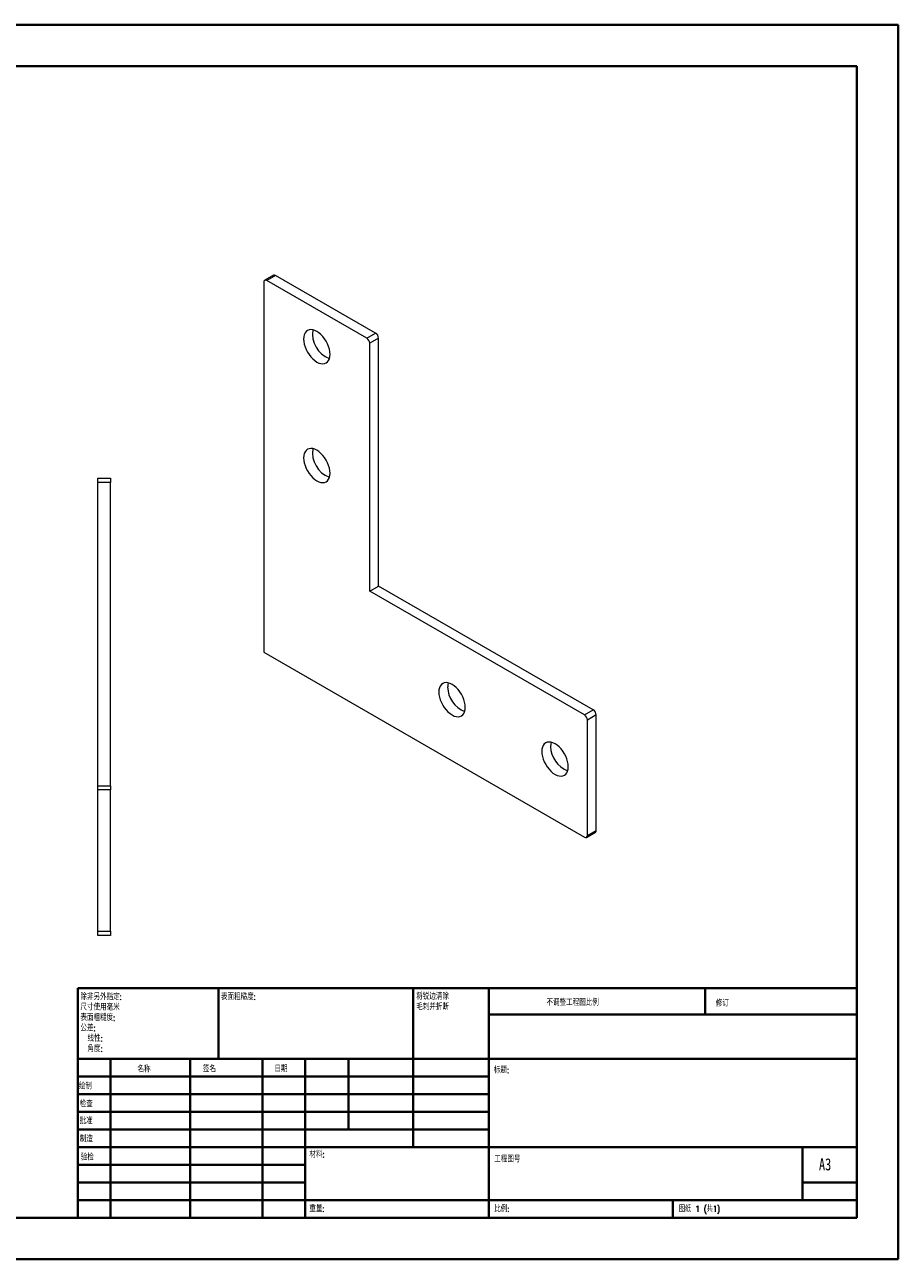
# Model space of a CAD drawing. Header units: millimetres. Extents: x 0 to 420, y 0 to 297.
# Tile 2 of 2: x 210 to 420, y 0 to 297. Entities that reach past the tile are written whole.
import ezdxf

# ---------------------------------------------------------------- set-up
doc = ezdxf.new("R2010")
doc.units = ezdxf.units.MM
doc.styles.add('SLDTEXTSTYLE0', font='TXT', dxfattribs={"width": 0.75, "bigfont": 'bigfont'})
doc.styles.add('SLDTEXTSTYLE1', font='TXT', dxfattribs={"width": 0.75})
doc.styles.add('SLDTEXTSTYLE2', font='TXT', dxfattribs={"width": 0.694444, "bigfont": 'bigfont'})

# ---------------------------------------------------------------- blocks, each defined once
blk = doc.blocks.new('SW_NOTE_0')
at = {"color": 0, "linetype": 'Continuous', "lineweight": 0, "char_height": 1.5, "attachment_point": 1, "style": 'SLDTEXTSTYLE0'}
for s, insert in [('\\M+18FAB锐边\\M+190B4\\M+18F9C', (0, 1.93)), ('\\M+196D1\\M+18E68\\M+19BF3\\M+190DC\\M+19266', (0, -0.57))]:
    blk.add_mtext(s, dxfattribs=dict(at, insert=insert))
blk = doc.blocks.new('SW_NOTE_1')
at = {"color": 0, "linetype": 'Continuous', "lineweight": 0, "char_height": 1.5, "attachment_point": 1, "style": 'SLDTEXTSTYLE0'}
for s, insert in [('\\M+18F9C\\M+194F1另\\M+18A4F\\M+18E77\\M+192E8:', (0, 1.93)), ('\\M+18EDA\\M+190A1\\M+18E67\\M+19770\\M+19F7C\\M+195C4', (0, -0.57)), ('\\M+1955C\\M+196CA\\M+19165糙\\M+19378:', (0, -3.07)), ('\\M+18CF6\\M+18DB7:', (0, -5.57)), ('线\\M+190AB:', (1.69, -8.07)), ('\\M+18A70\\M+19378:', (1.69, -10.57))]:
    blk.add_mtext(s, dxfattribs=dict(at, insert=insert))

msp = doc.modelspace()

# ---------------------------------------------------------------- linework, layer by layer
at = {"color": 7, "linetype": 'Continuous', "lineweight": 40}
for p, q in [((0.08, 297.21), (420.08, 297.21)), ((420.08, 0.21), (420.08, 297.21)), ((25.08, 287.21), (410.08, 287.21)), ((410.08, 287.21), (410.08, 10.21)), ((222.88, 65.46), (410.08, 65.46)), ((222.88, 65.46), (222.88, 10.21)), ((256.68, 48.46), (256.68, 65.46)), ((303.48, 65.46), (303.48, 27.21)), ((321.68, 65.46), (321.68, 10.21)), ((373.68, 59.09), (373.68, 65.46)), ((410.08, 59.09), (321.68, 59.09)), ((410.08, 48.46), (222.88, 48.46)), ((230.68, 48.46), (230.68, 10.21)), ((249.87, 48.46), (249.87, 10.21)), ((267.28, 48.46), (267.28, 10.21)), ((277.48, 10.21), (277.48, 48.46)), ((287.88, 31.46), (287.88, 48.46)), ((321.68, 44.21), (222.88, 44.21)), ((321.68, 39.96), (222.88, 39.96)), ((321.68, 35.71), (222.88, 35.71)), ((321.68, 31.46), (222.88, 31.46)), ((277.48, 27.21), (222.88, 27.21)), ((277.48, 27.21), (410.08, 27.21)), ((397.08, 14.46), (397.08, 27.21)), ((277.48, 22.96), (222.88, 22.96)), ((277.48, 18.71), (222.88, 18.71)), ((410.08, 18.71), (397.08, 18.71)), ((222.88, 14.46), (410.08, 14.46)), ((365.88, 10.21), (365.88, 14.46)), ((25.08, 10.21), (410.08, 10.21)), ((0.08, 0.21), (420.08, 0.21))]:
    msp.add_line(p, q, dxfattribs=at)
at = {"color": 7, "linetype": 'Continuous', "lineweight": 15}
for p, q in [((267.56, 235.26), (267.56, 146.26)), ((269.89, 236.94), (267.77, 235.72)), ((270.39, 236.89), (268.27, 235.67)), ((292.31, 221.79), (268.27, 235.67)), ((294.43, 223.01), (270.39, 236.89)), ((292.31, 221.79), (294.43, 223.01)), ((295.14, 221.79), (293.02, 220.57)), ((293.02, 160.96), (293.02, 220.57)), ((295.14, 162.18), (295.14, 221.79)), ((227.67, 188.12), (230.67, 188.12)), ((227.67, 187.12), (227.67, 188.12)), ((230.67, 187.12), (227.67, 187.12)), ((227.67, 114.12), (227.67, 187.12)), ((230.67, 188.12), (230.67, 187.12)), ((230.67, 114.12), (230.67, 187.12)), ((293.02, 160.96), (295.14, 162.18)), ((344.64, 131.16), (293.02, 160.96)), ((346.76, 132.38), (295.14, 162.18)), ((267.56, 146.26), (344.64, 101.76)), ((344.64, 131.16), (346.76, 132.38)), ((347.47, 131.16), (345.34, 129.93)), ((347.47, 103.4), (347.47, 131.16)), ((345.34, 102.17), (345.34, 129.93)), ((227.67, 114.12), (230.67, 114.12)), ((227.67, 113.12), (227.67, 114.12)), ((230.67, 113.12), (227.67, 113.12)), ((227.67, 79.12), (227.67, 113.12)), ((230.67, 114.12), (230.67, 113.12)), ((230.67, 79.12), (230.67, 113.12)), ((345.14, 101.71), (347.26, 102.94)), ((345.34, 102.17), (347.47, 103.4)), ((227.67, 79.12), (230.67, 79.12)), ((227.67, 78.12), (227.67, 79.12)), ((230.67, 78.12), (227.67, 78.12)), ((230.67, 79.12), (230.67, 78.12))]:
    msp.add_line(p, q, dxfattribs=at)
at = {"color": 7, "linetype": 'Continuous', "lineweight": 15, "flags": 128}
for points in [[(283.47, 217.91), (283.43, 218.51), (283.32, 219.14), (283.13, 219.78), (282.86, 220.42), (282.54, 221.05), (282.16, 221.64), (281.74, 222.19), (281.27, 222.67), (280.79, 223.09), (280.29, 223.42), (279.79, 223.66), (279.31, 223.81), (278.85, 223.86), (278.42, 223.8), (278.04, 223.64), (277.72, 223.39), (277.46, 223.05), (277.26, 222.63), (277.15, 222.14), (277.11, 221.58), (277.15, 220.99), (277.26, 220.36), (277.46, 219.72), (277.72, 219.07), (278.04, 218.45), (278.42, 217.85), (278.85, 217.31), (279.31, 216.82), (279.79, 216.41), (280.29, 216.07), (280.79, 215.83), (281.27, 215.69), (281.74, 215.64), (282.16, 215.69), (282.54, 215.85), (282.86, 216.1), (283.13, 216.44), (283.32, 216.86), (283.43, 217.36), (283.47, 217.91)], [(283.47, 189.33), (283.43, 189.93), (283.32, 190.56), (283.13, 191.2), (282.86, 191.84), (282.54, 192.47), (282.16, 193.06), (281.74, 193.61), (281.27, 194.1), (280.79, 194.51), (280.29, 194.84), (279.79, 195.08), (279.31, 195.23), (278.85, 195.28), (278.42, 195.22), (278.04, 195.07), (277.72, 194.81), (277.46, 194.47), (277.26, 194.05), (277.15, 193.56), (277.11, 193.01), (277.15, 192.41), (277.26, 191.78), (277.46, 191.14), (277.72, 190.49), (278.04, 189.87), (278.42, 189.28), (278.85, 188.73), (279.31, 188.24), (279.79, 187.83), (280.29, 187.49), (280.79, 187.25), (281.27, 187.11), (281.74, 187.06), (282.16, 187.12), (282.54, 187.27), (282.86, 187.52), (283.13, 187.86), (283.32, 188.29), (283.43, 188.78), (283.47, 189.33)], [(309.64, 136.67), (309.67, 136.07), (309.79, 135.44), (309.98, 134.8), (310.24, 134.16), (310.57, 133.53), (310.95, 132.94), (311.37, 132.39), (311.83, 131.9), (312.32, 131.49), (312.82, 131.16), (313.32, 130.91), (313.8, 130.77), (314.26, 130.72), (314.69, 130.78), (315.07, 130.93), (315.39, 131.18), (315.65, 131.53), (315.84, 131.95), (315.96, 132.44), (316, 132.99), (315.96, 133.59), (315.84, 134.22), (315.65, 134.86), (315.39, 135.5), (315.07, 136.13), (314.69, 136.72), (314.26, 137.27), (313.8, 137.76), (313.32, 138.17), (312.82, 138.5), (312.32, 138.75), (311.83, 138.89), (311.37, 138.94), (310.95, 138.88), (310.57, 138.73), (310.24, 138.48), (309.98, 138.13), (309.79, 137.71), (309.67, 137.22), (309.64, 136.67)], [(311.89, 138.88), (311.8, 138.44), (311.76, 137.89)], [(334.38, 122.38), (334.42, 121.78), (334.54, 121.15), (334.73, 120.51), (334.99, 119.87), (335.32, 119.24), (335.7, 118.65), (336.12, 118.1), (336.58, 117.62), (337.07, 117.2), (337.57, 116.87), (338.06, 116.63), (338.55, 116.48), (339.01, 116.44), (339.44, 116.49), (339.82, 116.65), (340.14, 116.9), (340.4, 117.24), (340.59, 117.66), (340.71, 118.15), (340.75, 118.71), (340.71, 119.3), (340.59, 119.93), (340.4, 120.57), (340.14, 121.22), (339.82, 121.84), (339.44, 122.44), (339.01, 122.98), (338.55, 123.47), (338.06, 123.88), (337.57, 124.22), (337.07, 124.46), (336.58, 124.61), (336.12, 124.65), (335.7, 124.6), (335.32, 124.44), (334.99, 124.19), (334.73, 123.85), (334.54, 123.43), (334.42, 122.93), (334.38, 122.38)], [(336.64, 124.59), (336.54, 124.16), (336.51, 123.6)]]:
    msp.add_lwpolyline(points, dxfattribs=at)
at = {"color": 7, "linetype": 'Continuous', "lineweight": 15}
for centre, radius, start, end in [((267.99, 235.33), 0.437, 50.7967, 189.214), ((270.1, 236.48), 0.503, 54.3824, 114.3071), ((285.44, 222.72), 6.16, 169.9168, 250.0778), ((293.6, 221.72), 1.54, 2.6055, 57.3945), ((291.48, 220.5), 1.54, 2.6055, 57.3945), ((285.44, 194.14), 6.16, 169.9168, 250.0778), ((318.2, 138.01), 6.45, 181.0675, 248.7215), ((343.81, 129.86), 1.54, 2.6055, 57.3945), ((345.93, 131.09), 1.54, 2.6055, 57.3945), ((342.95, 123.72), 6.45, 181.0675, 248.7215), ((344.91, 102.1), 0.437, 230.7967, 9.214), ((346.99, 103.34), 0.48, 304.0564, 7.2558)]:
    msp.add_arc(centre, radius, start, end, dxfattribs=at)

# ---------------------------------------------------------------- block references
at = {"color": 7, "linetype": 'Continuous', "lineweight": 0}
for name, p in [('SW_NOTE_1', (223.47, 62.2)), ('SW_NOTE_0', (304.19, 62.28))]:
    msp.add_blockref(name, p, dxfattribs=at)

# ---------------------------------------------------------------- texts
at = {"color": 7, "linetype": 'Continuous', "lineweight": 0, "attachment_point": 1}
for s, insert, char_height, style in [('\\M+1955C\\M+196CA\\M+19165糙\\M+19378:', (257.25, 64.13), 1.5, 'SLDTEXTSTYLE0'), ('\\M+19573调\\M+190AE\\M+18D48\\M+192F6图\\M+194E4\\M+197E1', (335.49, 62.75), 1.5, 'SLDTEXTSTYLE0'), ('\\M+18F43订', (376.21, 62.55), 1.5, 'SLDTEXTSTYLE0'), ('\\M+196BC\\M+18FCC', (237.2, 46.72), 1.5, 'SLDTEXTSTYLE0'), ('签\\M+196BC', (252.91, 46.78), 1.5, 'SLDTEXTSTYLE0'), ('\\M+193FA\\M+18AFA', (270.09, 46.79), 1.5, 'SLDTEXTSTYLE0'), ('标题:', (322.84, 46.49), 1.5, 'SLDTEXTSTYLE0'), ('绘\\M+190A7', (223.09, 42.64), 1.5, 'SLDTEXTSTYLE0'), ('检查', (223.29, 38.37), 1.5, 'SLDTEXTSTYLE0'), ('\\M+194E1\\M+18F79', (223.28, 34.28), 1.5, 'SLDTEXTSTYLE0'), ('\\M+190A7\\M+191A2', (223.33, 29.95), 1.5, 'SLDTEXTSTYLE0'), ('验检', (223.55, 25.56), 1.5, 'SLDTEXTSTYLE0'), ('\\M+18DDE\\M+197BF:', (278.52, 26.2), 1.5, 'SLDTEXTSTYLE0'), ('\\M+18D48\\M+192F6图\\M+18D86', (322.95, 25.08), 1.5, 'SLDTEXTSTYLE0'), ('A3', (401, 24.52), 2.91, 'SLDTEXTSTYLE1'), ('\\M+18F64\\M+197CA:', (278.5, 13.16), 1.4986, 'SLDTEXTSTYLE0'), ('\\M+194E4\\M+197E1:', (322.95, 13.11), 1.5, 'SLDTEXTSTYLE0'), ('图纸 1 (\\M+18BA41)', (367.36, 13.11), 1.5, 'SLDTEXTSTYLE2')]:
    msp.add_mtext(s, dxfattribs=dict(at, insert=insert, char_height=char_height, style=style))

doc.saveas('drawing.dxf')
